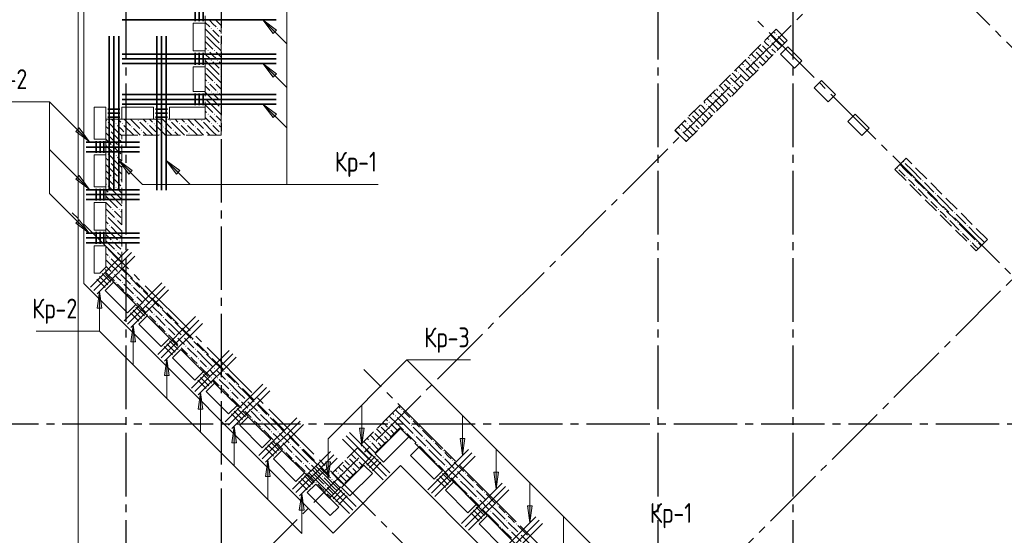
# Model space of a CAD drawing. Header units: millimetres. Extents: x 0 to 43617, y 0 to 59400.
# Tile 4 of 33: x 6588 to 18988, y 17630 to 24123. Entities that reach past the tile are written whole.
import ezdxf

# ---------------------------------------------------------------- set-up
doc = ezdxf.new("R2010")
doc.units = ezdxf.units.MM
doc.linetypes.add('______2', pattern=[270, 200, -70])
doc.linetypes.add('______5', pattern=[1100, 800, -100, 100, -100])
for name, color, linetype, lineweight in [('S1 Стержни арматуры фон', 7, 'Continuous', 25), ('Standard', 7, 'Continuous', 25), ('ЖБ Пилон', 180, 'Continuous', 25), ('Оси', 40, '______5', 18), ('Позиционная метка номер позиции', 7, 'Continuous', 13), ('Поперечное армирование AW фон', 7, 'Continuous', 25)]:
    doc.layers.add(name, color=color, linetype=linetype, lineweight=lineweight)
doc.layers.add('ЖБ Перекрытие верхний уровень', color=7, linetype='Continuous', lineweight=25, true_color=0xe0e0ff)
doc.layers.add('ЖБ Стена верхний уровень', color=7, linetype='Continuous', lineweight=25, true_color=0x006e00)
doc.styles.add('GOST 2.304-81', font='txt')

msp = doc.modelspace()

# ---------------------------------------------------------------- hatches: boundary and pattern name
at = {"layer": 'ЖБ Пилон', "linetype": 'Continuous', "lineweight": 18, "transparency": 33554687}
for points in [[(16114, 23933), (16121, 23940), (16127, 23933), (16121, 23927)], [(15926, 23815), (15927, 23813), (15921, 23807), (15919, 23809)], [(16034, 23853), (16041, 23860), (16047, 23853), (16041, 23847)], [(15846, 23735), (15847, 23733), (15841, 23727), (15839, 23729)], [(15954, 23693), (15961, 23700), (15967, 23693), (15961, 23687)], [(16034, 23773), (16041, 23780), (16047, 23773), (16041, 23767)], [(15794, 23613), (15801, 23620), (15807, 23613), (15801, 23607)], [(15874, 23613), (15881, 23620), (15887, 23613), (15881, 23607)], [(15634, 23453), (15641, 23460), (15647, 23453), (15641, 23447)], [(15714, 23533), (15721, 23540), (15727, 23533), (15721, 23527)], [(15446, 23335), (15447, 23333), (15441, 23327), (15439, 23329)], [(15526, 23415), (15527, 23413), (15521, 23407), (15519, 23409)], [(15634, 23373), (15641, 23380), (15647, 23373), (15641, 23367)], [(15394, 23213), (15401, 23220), (15407, 23213), (15401, 23207)], [(15474, 23213), (15481, 23220), (15487, 23213), (15481, 23207)], [(15554, 23293), (15561, 23300), (15567, 23293), (15561, 23287)], [(15314, 23133), (15321, 23140), (15327, 23133), (15321, 23127)], [(15126, 23015), (15127, 23013), (15121, 23007), (15119, 23009)], [(15234, 23053), (15241, 23060), (15247, 23053), (15241, 23047)], [(15234, 22973), (15241, 22980), (15247, 22973), (15241, 22967)], [(14994, 22813), (15001, 22820), (15007, 22813), (15001, 22807)], [(15046, 22935), (15047, 22933), (15041, 22927), (15039, 22929)], [(15074, 22813), (15081, 22820), (15087, 22813), (15081, 22807)], [(15154, 22893), (15161, 22900), (15167, 22893), (15161, 22887)], [(14914, 22733), (14921, 22740), (14927, 22733), (14921, 22727)], [(17714, 22333), (17721, 22340), (17727, 22333), (17721, 22327)], [(17634, 22253), (17641, 22260), (17647, 22253), (17641, 22247)], [(17914, 22213), (17915, 22214), (17922, 22208), (17921, 22207)], [(17754, 22133), (17761, 22140), (17767, 22133), (17761, 22127)], [(17834, 22133), (17841, 22140), (17847, 22133), (17841, 22127)], [(17954, 22093), (17961, 22100), (17967, 22093), (17961, 22087)], [(17874, 22013), (17881, 22020), (17887, 22013), (17881, 22007)], [(17994, 21973), (18001, 21980), (18007, 21973), (18001, 21967)], [(18074, 22053), (18075, 22054), (18082, 22048), (18081, 22047)], [(18034, 21853), (18041, 21860), (18047, 21853), (18041, 21847)], [(18114, 21933), (18121, 21940), (18127, 21933), (18121, 21927)], [(18154, 21733), (18161, 21740), (18167, 21733), (18161, 21727)], [(18234, 21733), (18241, 21740), (18247, 21733), (18241, 21727)], [(18314, 21813), (18315, 21814), (18322, 21808), (18321, 21807)], [(18274, 21613), (18281, 21620), (18287, 21613), (18281, 21607)], [(18354, 21693), (18361, 21700), (18367, 21693), (18361, 21687)], [(18394, 21573), (18401, 21580), (18407, 21573), (18401, 21567)], [(18474, 21653), (18475, 21654), (18482, 21648), (18481, 21647)], [(18434, 21453), (18441, 21460), (18447, 21453), (18441, 21447)], [(18514, 21533), (18521, 21540), (18527, 21533), (18521, 21527)], [(18554, 21333), (18561, 21340), (18567, 21333), (18561, 21327)], [(18634, 21333), (18641, 21340), (18647, 21333), (18641, 21327)], [(18714, 21413), (18715, 21414), (18722, 21408), (18721, 21407)]]:
    msp.add_hatch(color=7, dxfattribs=at).paths.add_polyline_path(points, flags=16)
at = {"layer": 'ЖБ Стена верхний уровень', "linetype": 'Continuous', "lineweight": 18, "transparency": 33554687}
for points in [[(8924, 23937), (8927, 23933), (8924, 23930)], [(8994, 24013), (9001, 24020), (9007, 24013), (9001, 24007)], [(9074, 24013), (9081, 24020), (9087, 24013), (9081, 24007)], [(9114, 23893), (9121, 23900), (9124, 23897), (9124, 23890), (9121, 23887)], [(9114, 23813), (9121, 23820), (9124, 23817), (9124, 23810), (9121, 23807)], [(8954, 23733), (8961, 23740), (8967, 23733), (8961, 23727)], [(9034, 23733), (9041, 23740), (9047, 23733), (9041, 23727)], [(8994, 23613), (9001, 23620), (9007, 23613), (9001, 23607)], [(9074, 23613), (9081, 23620), (9087, 23613), (9081, 23607)], [(8924, 23537), (8927, 23533), (8924, 23530)], [(9114, 23493), (9121, 23500), (9124, 23497), (9124, 23490), (9121, 23487)], [(8954, 23333), (8961, 23340), (8967, 23333), (8961, 23327)], [(9034, 23333), (9041, 23340), (9047, 23333), (9041, 23327)], [(9114, 23413), (9121, 23420), (9124, 23417), (9124, 23410), (9121, 23407)], [(8994, 23213), (9001, 23220), (9007, 23213), (9001, 23207)], [(9074, 23213), (9081, 23220), (9087, 23213), (9081, 23207)], [(8924, 23137), (8927, 23133), (8924, 23130)], [(9114, 23093), (9121, 23100), (9124, 23097), (9124, 23090), (9121, 23087)], [(9114, 23013), (9121, 23020), (9124, 23017), (9124, 23010), (9121, 23007)], [(7674, 22853), (7681, 22860), (7687, 22853), (7681, 22847)], [(7794, 22813), (7801, 22820), (7807, 22813), (7801, 22807)], [(7874, 22813), (7881, 22820), (7887, 22813), (7881, 22807)], [(8074, 22853), (8081, 22860), (8087, 22853), (8081, 22847)], [(8194, 22813), (8201, 22820), (8207, 22813), (8201, 22807)], [(8274, 22813), (8281, 22820), (8287, 22813), (8281, 22807)], [(8474, 22853), (8481, 22860), (8487, 22853), (8481, 22847)], [(8594, 22813), (8601, 22820), (8607, 22813), (8601, 22807)], [(8674, 22813), (8681, 22820), (8687, 22813), (8681, 22807)], [(8874, 22853), (8881, 22860), (8887, 22853), (8881, 22847)], [(8954, 22933), (8961, 22940), (8967, 22933), (8961, 22927)], [(8994, 22813), (9001, 22820), (9007, 22813), (9001, 22807)], [(9034, 22933), (9041, 22940), (9047, 22933), (9041, 22927)], [(9074, 22813), (9081, 22820), (9087, 22813), (9081, 22807)], [(7714, 22733), (7721, 22740), (7727, 22733), (7721, 22727)], [(7914, 22693), (7921, 22700), (7927, 22693), (7921, 22687)], [(7994, 22773), (8001, 22780), (8007, 22773), (8001, 22767)], [(8114, 22733), (8121, 22740), (8127, 22733), (8121, 22727)], [(8314, 22693), (8321, 22700), (8327, 22693), (8321, 22687)], [(8394, 22773), (8401, 22780), (8407, 22773), (8401, 22767)], [(8514, 22733), (8521, 22740), (8527, 22733), (8521, 22727)], [(8714, 22693), (8721, 22700), (8727, 22693), (8721, 22687)], [(8794, 22773), (8801, 22780), (8807, 22773), (8801, 22767)], [(8914, 22733), (8921, 22740), (8927, 22733), (8921, 22727)], [(9114, 22693), (9121, 22700), (9124, 22697), (9124, 22690), (9121, 22687)], [(7674, 22453), (7681, 22460), (7687, 22453), (7681, 22447)], [(7754, 22533), (7761, 22540), (7767, 22533), (7761, 22527)], [(7834, 22533), (7841, 22540), (7847, 22533), (7841, 22527)], [(7714, 22333), (7721, 22340), (7727, 22333), (7721, 22327)], [(7794, 22413), (7801, 22420), (7807, 22413), (7801, 22407)], [(7754, 22133), (7761, 22140), (7767, 22133), (7761, 22127)], [(7834, 22133), (7841, 22140), (7847, 22133), (7841, 22127)], [(7674, 22053), (7681, 22060), (7687, 22053), (7681, 22047)], [(7794, 22013), (7801, 22020), (7807, 22013), (7801, 22007)], [(7714, 21933), (7721, 21940), (7727, 21933), (7721, 21927)], [(7754, 21733), (7761, 21740), (7767, 21733), (7761, 21727)], [(7834, 21733), (7841, 21740), (7847, 21733), (7841, 21727)], [(7674, 21653), (7681, 21660), (7687, 21653), (7681, 21647)], [(7794, 21613), (7801, 21620), (7807, 21613), (7801, 21607)], [(7714, 21533), (7721, 21540), (7727, 21533), (7721, 21527)], [(7754, 21333), (7761, 21340), (7767, 21333), (7761, 21327)], [(7834, 21333), (7841, 21340), (7847, 21333), (7841, 21327)], [(7674, 21253), (7681, 21260), (7687, 21253), (7681, 21247)], [(7794, 21213), (7801, 21220), (7807, 21213), (7801, 21207)], [(7714, 21133), (7721, 21140), (7727, 21133), (7721, 21127)], [(7754, 20933), (7761, 20940), (7767, 20933), (7761, 20927)], [(7834, 20933), (7841, 20940), (7847, 20933), (7841, 20927)], [(7954, 20893), (7961, 20900), (7967, 20893), (7961, 20887)], [(7794, 20813), (7801, 20820), (7807, 20813), (7801, 20807)], [(7874, 20813), (7881, 20820), (7887, 20813), (7881, 20807)], [(7994, 20773), (8001, 20780), (8007, 20773), (8001, 20767)], [(8114, 20733), (8121, 20740), (8127, 20733), (8121, 20727)], [(7914, 20693), (7921, 20700), (7927, 20693), (7921, 20687)], [(8034, 20653), (8041, 20660), (8047, 20653), (8041, 20647)], [(8034, 20573), (8041, 20580), (8047, 20573), (8041, 20567)], [(8154, 20533), (8161, 20540), (8167, 20533), (8161, 20527)], [(8234, 20533), (8241, 20540), (8247, 20533), (8241, 20527)], [(8354, 20493), (8361, 20500), (8367, 20493), (8361, 20487)], [(8194, 20413), (8201, 20420), (8207, 20413), (8201, 20407)], [(8274, 20413), (8281, 20420), (8287, 20413), (8281, 20407)], [(8394, 20373), (8401, 20380), (8407, 20373), (8401, 20367)], [(8514, 20333), (8521, 20340), (8527, 20333), (8521, 20327)], [(8314, 20293), (8321, 20300), (8327, 20293), (8321, 20287)], [(8434, 20253), (8441, 20260), (8447, 20253), (8441, 20247)], [(8434, 20173), (8441, 20180), (8447, 20173), (8441, 20167)], [(8554, 20133), (8561, 20140), (8567, 20133), (8561, 20127)], [(8634, 20133), (8641, 20140), (8647, 20133), (8641, 20127)], [(8754, 20093), (8761, 20100), (8767, 20093), (8761, 20087)], [(8594, 20013), (8601, 20020), (8607, 20013), (8601, 20007)], [(8674, 20013), (8681, 20020), (8687, 20013), (8681, 20007)], [(8794, 19973), (8801, 19980), (8807, 19973), (8801, 19967)], [(8714, 19893), (8721, 19900), (8727, 19893), (8721, 19887)], [(8834, 19853), (8841, 19860), (8847, 19853), (8841, 19847)], [(8914, 19933), (8921, 19940), (8927, 19933), (8921, 19927)], [(8834, 19773), (8841, 19780), (8847, 19773), (8841, 19767)], [(8954, 19733), (8961, 19740), (8967, 19733), (8961, 19727)], [(9034, 19733), (9041, 19740), (9047, 19733), (9041, 19727)], [(8994, 19613), (9001, 19620), (9007, 19613), (9001, 19607)], [(9074, 19613), (9081, 19620), (9087, 19613), (9081, 19607)], [(9154, 19693), (9161, 19700), (9167, 19693), (9161, 19687)], [(9114, 19493), (9121, 19500), (9127, 19493), (9121, 19487)], [(9194, 19573), (9201, 19580), (9207, 19573), (9201, 19567)], [(9314, 19533), (9321, 19540), (9327, 19533), (9321, 19527)], [(9234, 19453), (9241, 19460), (9247, 19453), (9241, 19447)], [(9234, 19373), (9241, 19380), (9247, 19373), (9241, 19367)], [(9354, 19333), (9361, 19340), (9367, 19333), (9361, 19327)], [(9434, 19333), (9441, 19340), (9447, 19333), (9441, 19327)], [(9554, 19293), (9561, 19300), (9567, 19293), (9561, 19287)], [(9394, 19213), (9401, 19220), (9407, 19213), (9401, 19207)], [(9474, 19213), (9481, 19220), (9487, 19213), (9481, 19207)], [(9514, 19093), (9521, 19100), (9527, 19093), (9521, 19087)], [(9594, 19173), (9601, 19180), (9607, 19173), (9601, 19167)], [(9714, 19133), (9721, 19140), (9727, 19133), (9721, 19127)], [(11314, 19133), (11321, 19140), (11327, 19133), (11321, 19127)], [(11394, 19213), (11401, 19220), (11407, 19213), (11401, 19207)], [(11514, 19093), (11521, 19100), (11527, 19093), (11521, 19087)], [(9634, 19053), (9641, 19060), (9647, 19053), (9641, 19047)], [(9634, 18973), (9641, 18980), (9647, 18973), (9641, 18967)], [(11126, 19015), (11127, 19013), (11121, 19007), (11119, 19009)], [(11234, 19053), (11241, 19060), (11247, 19053), (11241, 19047)], [(11234, 18973), (11241, 18980), (11247, 18973), (11241, 18967)], [(11514, 19013), (11521, 19020), (11527, 19013), (11521, 19007)], [(11634, 18973), (11641, 18980), (11647, 18973), (11641, 18967)], [(9754, 18933), (9761, 18940), (9767, 18933), (9761, 18927)], [(9834, 18933), (9841, 18940), (9847, 18933), (9841, 18927)], [(9954, 18893), (9961, 18900), (9967, 18893), (9961, 18887)], [(11046, 18935), (11047, 18933), (11041, 18927), (11039, 18929)], [(11154, 18893), (11161, 18900), (11167, 18893), (11161, 18887)], [(11434, 18933), (11441, 18940), (11447, 18933), (11441, 18927)], [(11554, 18893), (11561, 18900), (11567, 18893), (11561, 18887)], [(11674, 18853), (11681, 18860), (11687, 18853), (11681, 18847)], [(9794, 18813), (9801, 18820), (9807, 18813), (9801, 18807)], [(9874, 18813), (9881, 18820), (9887, 18813), (9881, 18807)], [(9994, 18773), (10001, 18780), (10007, 18773), (10001, 18767)], [(10114, 18733), (10121, 18740), (10127, 18733), (10121, 18727)], [(10914, 18733), (10921, 18740), (10927, 18733), (10921, 18727)], [(10994, 18813), (11001, 18820), (11007, 18813), (11001, 18807)], [(11074, 18813), (11081, 18820), (11087, 18813), (11081, 18807)], [(11594, 18773), (11601, 18780), (11607, 18773), (11601, 18767)], [(11714, 18733), (11721, 18740), (11727, 18733), (11721, 18727)], [(11794, 18813), (11801, 18820), (11807, 18813), (11801, 18807)], [(9914, 18693), (9921, 18700), (9927, 18693), (9921, 18687)], [(10034, 18653), (10041, 18660), (10047, 18653), (10041, 18647)], [(10726, 18615), (10727, 18613), (10721, 18607), (10719, 18609)], [(10834, 18653), (10841, 18660), (10847, 18653), (10841, 18647)], [(11914, 18693), (11921, 18700), (11927, 18693), (11921, 18687)], [(11914, 18613), (11921, 18620), (11927, 18613), (11921, 18607)], [(10034, 18573), (10041, 18580), (10047, 18573), (10041, 18567)], [(10154, 18533), (10161, 18540), (10167, 18533), (10161, 18527)], [(10234, 18533), (10241, 18540), (10247, 18533), (10241, 18527)], [(10354, 18493), (10361, 18500), (10367, 18493), (10361, 18487)], [(10646, 18535), (10647, 18533), (10641, 18527), (10639, 18529)], [(10754, 18493), (10761, 18500), (10767, 18493), (10761, 18487)], [(10834, 18573), (10841, 18580), (10847, 18573), (10841, 18567)], [(11834, 18533), (11841, 18540), (11847, 18533), (11841, 18527)], [(11954, 18493), (11961, 18500), (11967, 18493), (11961, 18487)], [(12034, 18573), (12041, 18580), (12047, 18573), (12041, 18567)], [(10194, 18413), (10201, 18420), (10207, 18413), (10201, 18407)], [(10274, 18413), (10281, 18420), (10287, 18413), (10281, 18407)], [(10394, 18373), (10401, 18380), (10407, 18373), (10401, 18367)], [(10594, 18413), (10601, 18420), (10607, 18413), (10601, 18407)], [(10674, 18413), (10681, 18420), (10687, 18413), (10681, 18407)], [(11994, 18373), (12001, 18380), (12007, 18373), (12001, 18367)], [(12074, 18453), (12081, 18460), (12087, 18453), (12081, 18447)], [(12194, 18413), (12201, 18420), (12207, 18413), (12201, 18407)], [(10314, 18293), (10321, 18300), (10327, 18293), (10321, 18287)], [(10434, 18253), (10441, 18260), (10447, 18253), (10441, 18247)], [(10514, 18333), (10521, 18340), (10527, 18333), (10521, 18327)], [(12114, 18333), (12121, 18340), (12127, 18333), (12121, 18327)], [(12314, 18293), (12321, 18300), (12327, 18293), (12321, 18287)], [(10434, 18173), (10441, 18180), (10447, 18173), (10441, 18167)], [(12234, 18133), (12241, 18140), (12247, 18133), (12241, 18127)], [(12314, 18213), (12321, 18220), (12327, 18213), (12321, 18207)], [(12434, 18173), (12441, 18180), (12447, 18173), (12441, 18167)], [(12354, 18093), (12361, 18100), (12367, 18093), (12361, 18087)], [(12474, 18053), (12481, 18060), (12487, 18053), (12481, 18047)], [(12594, 18013), (12601, 18020), (12607, 18013), (12601, 18007)], [(12394, 17973), (12401, 17980), (12407, 17973), (12401, 17967)], [(12514, 17933), (12521, 17940), (12527, 17933), (12521, 17927)], [(12714, 17893), (12721, 17900), (12727, 17893), (12721, 17887)], [(12634, 17733), (12641, 17740), (12647, 17733), (12641, 17727)], [(12714, 17813), (12721, 17820), (12727, 17813), (12721, 17807)], [(12834, 17773), (12841, 17780), (12847, 17773), (12841, 17767)], [(12754, 17693), (12761, 17700), (12767, 17693), (12761, 17687)], [(12874, 17653), (12881, 17660), (12887, 17653), (12881, 17647)]]:
    msp.add_hatch(color=7, dxfattribs=at).paths.add_polyline_path(points, flags=16)
at = {"layer": 'Позиционная метка номер позиции', "linetype": 'Continuous', "lineweight": 13, "transparency": 33554687}
for points in [[(9778, 23950), (9651, 24120), (9820, 23993)], [(9778, 23400), (9651, 23570), (9820, 23443)], [(9778, 22890), (9651, 23060), (9820, 22933)], [(9778, 22890), (9651, 23060), (9820, 22933)], [(7337, 22760), (7464, 22590), (7294, 22717)], [(7961, 22180), (7834, 22350), (8004, 22223)], [(7961, 22180), (7834, 22350), (8004, 22223)], [(8561, 22180), (8434, 22350), (8604, 22223)], [(7337, 22160), (7464, 21990), (7294, 22117)], [(7337, 21605), (7464, 21435), (7294, 21562)], [(7337, 21605), (7464, 21435), (7294, 21562)], [(7563, 20491), (7593, 20701), (7623, 20491)], [(7987, 20067), (8017, 20277), (8047, 20067)], [(8411, 19642), (8441, 19852), (8471, 19642)], [(8836, 19218), (8866, 19428), (8896, 19218)], [(9260, 18794), (9290, 19004), (9320, 18794)], [(10925, 18979), (10895, 18769), (10865, 18979)], [(12194, 18849), (12164, 18639), (12134, 18849)], [(12194, 18849), (12164, 18639), (12134, 18849)], [(9684, 18370), (9714, 18580), (9744, 18370)], [(10501, 18555), (10471, 18345), (10441, 18555)], [(10501, 18555), (10471, 18345), (10441, 18555)], [(12618, 18425), (12588, 18215), (12558, 18425)], [(10109, 17945), (10139, 18155), (10169, 17945)], [(10109, 17945), (10139, 18155), (10169, 17945)], [(13043, 18000), (13013, 17790), (12983, 18000)]]:
    msp.add_hatch(color=7, dxfattribs=at).paths.add_polyline_path(points, flags=16)

# ---------------------------------------------------------------- linework, layer by layer
at = {"layer": 'S1 Стержни арматуры фон', "color": 7, "linetype": 'Continuous', "lineweight": 35, "transparency": 33554687}
for p, q in [((7880, 24120), (9818, 24120)), ((7880, 24120), (9818, 24120)), ((7714, 23914), (7714, 21976)), ((7714, 23914), (7714, 21976)), ((7774, 23914), (7774, 21976)), ((7774, 23914), (7774, 21976)), ((7834, 23914), (7834, 21976)), ((7834, 23914), (7834, 21976)), ((8314, 23914), (8314, 21976)), ((8314, 23914), (8314, 21976)), ((8374, 23914), (8374, 21976)), ((8374, 23914), (8374, 21976)), ((8434, 23914), (8434, 21976)), ((8434, 23914), (8434, 21976)), ((7880, 23690), (9818, 23690)), ((7880, 23690), (9818, 23690)), ((7880, 23630), (9818, 23630)), ((7880, 23630), (9818, 23630)), ((7880, 23570), (9818, 23570)), ((7880, 23570), (9818, 23570)), ((7880, 23180), (9818, 23180)), ((7880, 23180), (9818, 23180)), ((7880, 23120), (9818, 23120)), ((7880, 23120), (9818, 23120)), ((7880, 23060), (9818, 23060)), ((7880, 23060), (9818, 23060)), ((7424, 22580), (8096, 22580)), ((7424, 22520), (8096, 22520)), ((7424, 22460), (8096, 22460)), ((7424, 21980), (8096, 21980)), ((7424, 21920), (8096, 21920)), ((7424, 21860), (8096, 21860)), ((7424, 21435), (8096, 21435)), ((7424, 21375), (8096, 21375)), ((7424, 21315), (8096, 21315)), ((7479, 20757), (7954, 21232)), ((7522, 20714), (7997, 21190)), ((7564, 20672), (8039, 21147)), ((7903, 20333), (8379, 20808)), ((7946, 20290), (8421, 20765)), ((7988, 20248), (8463, 20723)), ((8328, 19908), (8803, 20384)), ((8370, 19866), (8845, 20341)), ((8413, 19823), (8888, 20299)), ((8752, 19484), (9227, 19959)), ((8794, 19442), (9270, 19917)), ((8837, 19399), (9312, 19874)), ((9176, 19060), (9651, 19535)), ((9219, 19017), (9694, 19493)), ((9261, 18975), (9736, 19450)), ((9601, 18636), (10076, 19111)), ((9643, 18593), (10118, 19068)), ((9685, 18551), (10161, 19026)), ((11206, 18374), (10697, 18883)), ((11248, 18416), (10739, 18925)), ((11163, 18331), (10654, 18840)), ((10025, 18211), (10500, 18686)), ((10067, 18169), (10542, 18644)), ((10110, 18126), (10585, 18602)), ((11729, 18204), (12238, 18713)), ((11772, 18161), (12281, 18671)), ((11814, 18119), (12323, 18628)), ((10824, 17992), (10315, 18501)), ((10739, 17907), (10230, 18416)), ((10782, 17949), (10272, 18458)), ((12153, 17780), (12663, 18289)), ((12196, 17737), (12705, 18246)), ((12238, 17695), (12747, 18204)), ((12578, 17355), (13087, 17864)), ((12620, 17313), (13129, 17822)), ((12663, 17271), (13172, 17780))]:
    msp.add_line(p, q, dxfattribs=at)
at = {"layer": 'Standard', "color": 254, "linetype": 'Continuous', "lineweight": 13, "true_color": 0xc4c4ff, "transparency": 33554687}
msp.add_lwpolyline([(7324, 10030), (33149, 10030), (33149, 57295), (7324, 57295), (7324, 10030)], dxfattribs=at)
at = {"layer": 'ЖБ Перекрытие верхний уровень', "color": 7, "linetype": 'Continuous', "lineweight": 18, "transparency": 33554687}
for p, q in [((7394, 57220), (7394, 22670)), ((8774, 24080), (8924, 24080)), ((8774, 23730), (8774, 24080)), ((8924, 24080), (8924, 23730)), ((8924, 23730), (8774, 23730)), ((16261, 23783), (16170, 23691)), ((16170, 23691), (16346, 23515)), ((16438, 23606), (16261, 23783)), ((16346, 23515), (16438, 23606)), ((8774, 23220), (8774, 23530)), ((8774, 23530), (8924, 23530)), ((8924, 23530), (8924, 23220)), ((16686, 23359), (16594, 23267)), ((16862, 23182), (16686, 23359)), ((8924, 23220), (8774, 23220)), ((16594, 23267), (16771, 23090)), ((16771, 23090), (16862, 23182)), ((7524, 22670), (7524, 23020)), ((7524, 23020), (7674, 23020)), ((7674, 23020), (7674, 22670)), ((7874, 22870), (7874, 23020)), ((7874, 23020), (8274, 23020)), ((8274, 23020), (8274, 22870)), ((8474, 22870), (8474, 23020)), ((8474, 23020), (8924, 23020)), ((8924, 23020), (8924, 22870)), ((8274, 22870), (7874, 22870)), ((8924, 22870), (8474, 22870)), ((17110, 22935), (17018, 22843)), ((17018, 22843), (17195, 22666)), ((17287, 22758), (17110, 22935)), ((17195, 22666), (17287, 22758)), ((7394, 22670), (7394, 20800)), ((7524, 22620), (7524, 22670)), ((7674, 22620), (7524, 22620)), ((7674, 22670), (7674, 22620)), ((7524, 22020), (7524, 22420)), ((7524, 22420), (7674, 22420)), ((7674, 22420), (7674, 22020)), ((7674, 22020), (7524, 22020)), ((7524, 21475), (7524, 21820)), ((7524, 21820), (7674, 21820)), ((7674, 21820), (7674, 21475)), ((7674, 21475), (7524, 21475)), ((7524, 20930), (7524, 21275)), ((7524, 21275), (7674, 21275)), ((7674, 21275), (7674, 21008)), ((7674, 21008), (7596, 20930)), ((7596, 20930), (7524, 20930)), ((7394, 20800), (10534, 17659)), ((7663, 20714), (7769, 20820)), ((7946, 20432), (7663, 20714)), ((7769, 20820), (8052, 20538)), ((8052, 20538), (7946, 20432)), ((8087, 20290), (8193, 20396)), ((8193, 20396), (8476, 20113)), ((8370, 20007), (8087, 20290)), ((8476, 20113), (8370, 20007)), ((8512, 19866), (8618, 19972)), ((8618, 19972), (8900, 19689)), ((8794, 19583), (8512, 19866)), ((8900, 19689), (8794, 19583)), ((8936, 19442), (9042, 19548)), ((9042, 19548), (9325, 19265)), ((9219, 19159), (8936, 19442)), ((9325, 19265), (9219, 19159)), ((9360, 19017), (9466, 19123)), ((9466, 19123), (9749, 18841)), ((9643, 18734), (9360, 19017)), ((11064, 18656), (11383, 18975)), ((11383, 18975), (11489, 18869)), ((11489, 18869), (11171, 18550)), ((9749, 18841), (9643, 18734)), ((11510, 18635), (11616, 18741)), ((11616, 18741), (11913, 18444)), ((9784, 18593), (9890, 18699)), ((9890, 18699), (10173, 18416)), ((11171, 18550), (11064, 18656)), ((11807, 18338), (11510, 18635)), ((10067, 18310), (9784, 18593)), ((10534, 17659), (11383, 18508)), ((10640, 18232), (10923, 18515)), ((10923, 18515), (11029, 18409)), ((11383, 18508), (14062, 15828)), ((10173, 18416), (10067, 18310)), ((11029, 18409), (10746, 18126)), ((11913, 18444), (11807, 18338)), ((10209, 18169), (10315, 18275)), ((10315, 18275), (10605, 17985)), ((10746, 18126), (10640, 18232)), ((11948, 18197), (12054, 18303)), ((12054, 18303), (12337, 18020)), ((10499, 17879), (10209, 18169)), ((12231, 17914), (11948, 18197)), ((10605, 17985), (10499, 17879)), ((12337, 18020), (12231, 17914)), ((12373, 17773), (12479, 17879)), ((12479, 17879), (12762, 17596)), ((12655, 17490), (12373, 17773))]:
    msp.add_line(p, q, dxfattribs=at)
at = {"layer": 'ЖБ Пилон', "color": 253, "linetype": '______2', "lineweight": 13, "true_color": 0xa0a0a0, "transparency": 33554687}
for p, q in [((16113, 24002), (14840, 22730)), ((16254, 23861), (16113, 24002)), ((14982, 22588), (16254, 23861)), ((14840, 22730), (14982, 22588)), ((17750, 22380), (17608, 22238)), ((18775, 21354), (17750, 22380)), ((17608, 22238), (18634, 21213)), ((18634, 21213), (18775, 21354))]:
    msp.add_line(p, q, dxfattribs=at)
at = {"layer": 'ЖБ Пилон', "color": 9, "linetype": 'Continuous', "lineweight": 18, "true_color": 0xc7c7c7, "transparency": 33554687}
for p, q in [((16082, 23972), (16101, 23953)), ((15981, 23833), (15962, 23852)), ((16021, 23793), (15981, 23833)), ((16002, 23892), (16021, 23873)), ((16141, 23833), (16042, 23932)), ((16061, 23833), (16141, 23753)), ((16141, 23913), (16221, 23833)), ((16141, 23833), (16184, 23790)), ((16221, 23833), (16224, 23830)), ((15821, 23673), (15802, 23692)), ((15861, 23713), (15981, 23593)), ((15882, 23772), (15941, 23713)), ((15941, 23793), (16061, 23673)), ((16061, 23753), (16104, 23710)), ((15682, 23572), (15701, 23553)), ((15821, 23513), (15722, 23612)), ((15762, 23652), (15781, 23633)), ((15861, 23633), (15821, 23673)), ((15821, 23593), (15901, 23513)), ((15901, 23593), (15944, 23550)), ((15981, 23673), (16024, 23630)), ((15581, 23433), (15562, 23452)), ((15602, 23492), (15621, 23473)), ((15741, 23433), (15642, 23532)), ((15741, 23513), (15821, 23433)), ((15821, 23513), (15864, 23470)), ((15461, 23313), (15581, 23193)), ((15482, 23372), (15541, 23313)), ((15541, 23393), (15661, 23273)), ((15621, 23393), (15581, 23433)), ((15661, 23433), (15741, 23353)), ((15661, 23353), (15704, 23310)), ((15741, 23433), (15784, 23390)), ((15821, 23433), (15824, 23430)), ((15421, 23113), (15322, 23212)), ((15362, 23252), (15381, 23233)), ((15421, 23273), (15402, 23292)), ((15461, 23233), (15421, 23273)), ((15421, 23193), (15501, 23113)), ((15501, 23193), (15544, 23150)), ((15581, 23273), (15624, 23230)), ((15202, 23092), (15221, 23073)), ((15341, 23033), (15242, 23132)), ((15282, 23172), (15301, 23153)), ((15341, 23113), (15421, 23033)), ((15421, 23113), (15464, 23070)), ((15082, 22972), (15141, 22913)), ((15141, 22993), (15261, 22873)), ((15181, 23033), (15162, 23052)), ((15221, 22993), (15181, 23033)), ((15261, 23033), (15341, 22953)), ((15261, 22953), (15304, 22910)), ((15341, 23033), (15384, 22990)), ((15421, 23033), (15424, 23030)), ((14962, 22852), (14981, 22833)), ((15021, 22873), (15002, 22892)), ((15061, 22833), (15021, 22873)), ((15061, 22913), (15181, 22793)), ((15181, 22873), (15224, 22830)), ((14941, 22633), (14842, 22732)), ((14882, 22772), (14901, 22753)), ((15021, 22713), (14922, 22812)), ((14941, 22713), (15021, 22633)), ((15021, 22793), (15101, 22713)), ((15021, 22713), (15064, 22670)), ((15101, 22793), (15144, 22750)), ((14941, 22633), (14984, 22590)), ((15021, 22633), (15024, 22630)), ((17661, 22233), (17741, 22153)), ((17741, 22233), (17672, 22302)), ((17741, 22313), (17821, 22233)), ((17741, 22233), (17821, 22153)), ((17821, 22233), (17941, 22113)), ((17821, 22073), (17781, 22113)), ((17861, 22033), (17821, 22073)), ((17861, 22113), (17981, 21993)), ((17981, 22073), (18101, 21953)), ((17901, 21993), (18021, 21873)), ((18141, 21833), (18021, 21953)), ((18061, 21833), (18141, 21753)), ((18141, 21913), (18221, 21833)), ((18141, 21833), (18221, 21753)), ((18221, 21833), (18341, 21713)), ((18221, 21673), (18181, 21713)), ((18261, 21713), (18381, 21593)), ((18261, 21633), (18221, 21673)), ((18301, 21593), (18421, 21473)), ((18381, 21673), (18501, 21553)), ((18541, 21433), (18421, 21553)), ((18541, 21513), (18621, 21433)), ((18461, 21433), (18541, 21353)), ((18541, 21433), (18621, 21353)), ((18621, 21433), (18737, 21317)), ((18621, 21273), (18581, 21313)), ((18657, 21237), (18621, 21273)), ((18661, 21313), (18697, 21277))]:
    msp.add_line(p, q, dxfattribs=at)
at = {"layer": 'ЖБ Стена верхний уровень', "color": 251, "linetype": '______2', "lineweight": 13, "true_color": 0x656565, "transparency": 33554687}
for p, q in [((8924, 29030), (8924, 22870)), ((9124, 22870), (9124, 25730)), ((7874, 22870), (7674, 22870)), ((7674, 22870), (7674, 20916)), ((8924, 22870), (7874, 22870)), ((9124, 22670), (9124, 22870)), ((7874, 20998), (7874, 22670)), ((7874, 22670), (9124, 22670)), ((10491, 18381), (7874, 20998)), ((7674, 20916), (10350, 18240)), ((11375, 19265), (11234, 19123)), ((16276, 14365), (11375, 19265)), ((11234, 19123), (10491, 18381)), ((10491, 18098), (11375, 18982)), ((11375, 18982), (16134, 14223)), ((10350, 18240), (10491, 18098))]:
    msp.add_line(p, q, dxfattribs=at)
at = {"layer": 'ЖБ Стена верхний уровень', "color": 9, "linetype": 'Continuous', "lineweight": 18, "true_color": 0xc7c7c7, "transparency": 33554687}
for p, q in [((8924, 24090), (8981, 24033)), ((9021, 24073), (8981, 24113)), ((9061, 24033), (9021, 24073)), ((9061, 24113), (9124, 24050)), ((9021, 23913), (8924, 24010)), ((9021, 23993), (9101, 23913)), ((9101, 23993), (9124, 23970)), ((8941, 23833), (8924, 23850)), ((8941, 23913), (9021, 23833)), ((8941, 23833), (9021, 23753)), ((9021, 23913), (9101, 23833)), ((9021, 23833), (9124, 23730)), ((8924, 23770), (8941, 23753)), ((8924, 23690), (8981, 23633)), ((9021, 23673), (8981, 23713)), ((9061, 23713), (9124, 23650)), ((9021, 23513), (8924, 23610)), ((9061, 23633), (9021, 23673)), ((9021, 23593), (9101, 23513)), ((9101, 23593), (9124, 23570)), ((8941, 23433), (8924, 23450)), ((8941, 23513), (9021, 23433)), ((9021, 23513), (9101, 23433)), ((8924, 23370), (8941, 23353)), ((8941, 23433), (9021, 23353)), ((9021, 23273), (8981, 23313)), ((9021, 23433), (9124, 23330)), ((9061, 23313), (9124, 23250)), ((8924, 23290), (8981, 23233)), ((9021, 23113), (8924, 23210)), ((9061, 23233), (9021, 23273)), ((9021, 23193), (9101, 23113)), ((9101, 23193), (9124, 23170)), ((8941, 23113), (9021, 23033)), ((9021, 23113), (9101, 23033)), ((8941, 23033), (8924, 23050)), ((8924, 22970), (8941, 22953)), ((8941, 23033), (9021, 22953)), ((9021, 23033), (9124, 22930)), ((7821, 22713), (7701, 22833)), ((7744, 22870), (7781, 22833)), ((7861, 22833), (7824, 22870)), ((7904, 22870), (7981, 22793)), ((7984, 22870), (8101, 22753)), ((8221, 22713), (8101, 22833)), ((8144, 22870), (8181, 22833)), ((8261, 22833), (8224, 22870)), ((8304, 22870), (8381, 22793)), ((8384, 22870), (8501, 22753)), ((8621, 22713), (8501, 22833)), ((8544, 22870), (8581, 22833)), ((8661, 22833), (8624, 22870)), ((8704, 22870), (8781, 22793)), ((8784, 22870), (8901, 22753)), ((9021, 22713), (8901, 22833)), ((8924, 22890), (8944, 22870)), ((8944, 22870), (8981, 22833)), ((9021, 22873), (8981, 22913)), ((9024, 22870), (9021, 22873)), ((9061, 22833), (9024, 22870)), ((9061, 22913), (9104, 22870)), ((9104, 22870), (9124, 22850)), ((7674, 22780), (7701, 22753)), ((7741, 22633), (7674, 22700)), ((7741, 22713), (7821, 22633)), ((7821, 22793), (7874, 22740)), ((7821, 22713), (7874, 22660)), ((7874, 22740), (7901, 22713)), ((7901, 22793), (8021, 22673)), ((8104, 22670), (8021, 22753)), ((8141, 22713), (8184, 22670)), ((8221, 22793), (8301, 22713)), ((8221, 22713), (8264, 22670)), ((8301, 22793), (8421, 22673)), ((8504, 22670), (8421, 22753)), ((8541, 22713), (8584, 22670)), ((8621, 22793), (8701, 22713)), ((8621, 22713), (8664, 22670)), ((8701, 22793), (8821, 22673)), ((8904, 22670), (8821, 22753)), ((8941, 22713), (8984, 22670)), ((9021, 22793), (9101, 22713)), ((9021, 22713), (9064, 22670)), ((9101, 22793), (9124, 22770)), ((7674, 22620), (7741, 22553)), ((7741, 22633), (7821, 22553)), ((7821, 22633), (7874, 22580)), ((7944, 22670), (7941, 22673)), ((8344, 22670), (8341, 22673)), ((8744, 22670), (8741, 22673)), ((7674, 22540), (7781, 22433)), ((7821, 22473), (7781, 22513)), ((7861, 22433), (7821, 22473)), ((7861, 22513), (7874, 22500)), ((7674, 22380), (7701, 22353)), ((7821, 22313), (7701, 22433)), ((7821, 22393), (7874, 22340)), ((7741, 22233), (7674, 22300)), ((7674, 22220), (7741, 22153)), ((7741, 22313), (7821, 22233)), ((7741, 22233), (7821, 22153)), ((7821, 22313), (7874, 22260)), ((7821, 22233), (7874, 22180)), ((7674, 22140), (7781, 22033)), ((7821, 22073), (7781, 22113)), ((7861, 22033), (7821, 22073)), ((7861, 22113), (7874, 22100)), ((7674, 21980), (7701, 21953)), ((7821, 21913), (7701, 22033)), ((7821, 21993), (7874, 21940)), ((7741, 21833), (7674, 21900)), ((7741, 21913), (7821, 21833)), ((7741, 21833), (7821, 21753)), ((7821, 21913), (7874, 21860)), ((7821, 21833), (7874, 21780)), ((7674, 21820), (7741, 21753)), ((7674, 21740), (7781, 21633)), ((7821, 21673), (7781, 21713)), ((7861, 21713), (7874, 21700)), ((7674, 21580), (7701, 21553)), ((7821, 21513), (7701, 21633)), ((7861, 21633), (7821, 21673)), ((7821, 21593), (7874, 21540)), ((7741, 21433), (7674, 21500)), ((7741, 21513), (7821, 21433)), ((7821, 21513), (7874, 21460)), ((7674, 21420), (7741, 21353)), ((7674, 21340), (7781, 21233)), ((7741, 21433), (7821, 21353)), ((7821, 21433), (7874, 21380)), ((7821, 21113), (7701, 21233)), ((7821, 21273), (7781, 21313)), ((7861, 21233), (7821, 21273)), ((7861, 21313), (7874, 21300)), ((7674, 21180), (7701, 21153)), ((7741, 21033), (7674, 21100)), ((7741, 21113), (7821, 21033)), ((7821, 21193), (7874, 21140)), ((7821, 21113), (7874, 21060)), ((7674, 21020), (7741, 20953)), ((7741, 21033), (7805, 20970)), ((7805, 20970), (7821, 20953)), ((7821, 21033), (7861, 20993)), ((7861, 20993), (7941, 20913)), ((7674, 20940), (7691, 20923)), ((7691, 20923), (7781, 20833)), ((7821, 20873), (7781, 20913)), ((7861, 20833), (7821, 20873)), ((7861, 20913), (7981, 20793)), ((7981, 20873), (8101, 20753)), ((7821, 20793), (7901, 20713)), ((7901, 20793), (8021, 20673)), ((8141, 20633), (8021, 20753)), ((8141, 20713), (8221, 20633)), ((7981, 20633), (7941, 20673)), ((8021, 20593), (7981, 20633)), ((8061, 20633), (8141, 20553)), ((8141, 20633), (8221, 20553)), ((8221, 20633), (8341, 20513)), ((8061, 20553), (8181, 20433)), ((8221, 20473), (8181, 20513)), ((8261, 20433), (8221, 20473)), ((8261, 20513), (8381, 20393)), ((8381, 20473), (8501, 20353)), ((8221, 20393), (8301, 20313)), ((8301, 20393), (8421, 20273)), ((8541, 20233), (8421, 20353)), ((8381, 20233), (8341, 20273)), ((8421, 20193), (8381, 20233)), ((8461, 20233), (8541, 20153)), ((8541, 20313), (8621, 20233)), ((8541, 20233), (8621, 20153)), ((8621, 20233), (8741, 20113)), ((8461, 20153), (8581, 20033)), ((8621, 20073), (8581, 20113)), ((8661, 20113), (8781, 19993)), ((8661, 20033), (8621, 20073)), ((8621, 19993), (8701, 19913)), ((8701, 19993), (8821, 19873)), ((8781, 20073), (8901, 19953)), ((8781, 19833), (8741, 19873)), ((8941, 19833), (8821, 19953)), ((8941, 19913), (9021, 19833)), ((8821, 19793), (8781, 19833)), ((8861, 19833), (8941, 19753)), ((8861, 19753), (8981, 19633)), ((8941, 19833), (9021, 19753)), ((9021, 19833), (9141, 19713)), ((9021, 19673), (8981, 19713)), ((9061, 19633), (9021, 19673)), ((9021, 19593), (9101, 19513)), ((9061, 19713), (9181, 19593)), ((9101, 19593), (9221, 19473)), ((9181, 19673), (9301, 19553)), ((9181, 19433), (9141, 19473)), ((9341, 19433), (9221, 19553)), ((9341, 19513), (9421, 19433)), ((9221, 19393), (9181, 19433)), ((9261, 19433), (9341, 19353)), ((9261, 19353), (9381, 19233)), ((9341, 19433), (9421, 19353)), ((9421, 19433), (9541, 19313)), ((9421, 19273), (9381, 19313)), ((9461, 19233), (9421, 19273)), ((9461, 19313), (9581, 19193)), ((9581, 19273), (9701, 19153)), ((11362, 19252), (11381, 19233)), ((9421, 19193), (9501, 19113)), ((9501, 19193), (9621, 19073)), ((9741, 19033), (9621, 19153)), ((9741, 19113), (9821, 19033)), ((11341, 19033), (11242, 19132)), ((11282, 19172), (11301, 19153)), ((11421, 19113), (11322, 19212)), ((11341, 19113), (11421, 19033)), ((11421, 19193), (11501, 19113)), ((11421, 19113), (11501, 19033)), ((9581, 19033), (9541, 19073)), ((9621, 18993), (9581, 19033)), ((9661, 19033), (9741, 18953)), ((9741, 19033), (9821, 18953)), ((9821, 19033), (9941, 18913)), ((11141, 18993), (11261, 18873)), ((11181, 19033), (11162, 19052)), ((11221, 18993), (11181, 19033)), ((11202, 19092), (11221, 19073)), ((11261, 19033), (11341, 18953)), ((11341, 19033), (11421, 18953)), ((11421, 19033), (11541, 18913)), ((11581, 19033), (11541, 19073)), ((11541, 18993), (11661, 18873)), ((11621, 18993), (11581, 19033)), ((9661, 18953), (9781, 18833)), ((9821, 18873), (9781, 18913)), ((9861, 18833), (9821, 18873)), ((9861, 18913), (9981, 18793)), ((9981, 18873), (10101, 18753)), ((10962, 18852), (10981, 18833)), ((11021, 18873), (11002, 18892)), ((11061, 18833), (11021, 18873)), ((11061, 18913), (11181, 18793)), ((11082, 18972), (11141, 18913)), ((11181, 18873), (11224, 18830)), ((11261, 18953), (11304, 18910)), ((11461, 18913), (11581, 18793)), ((11581, 18873), (11701, 18753)), ((11661, 18953), (11781, 18833)), ((9821, 18793), (9901, 18713)), ((9901, 18793), (10021, 18673)), ((10141, 18633), (10021, 18753)), ((10941, 18633), (10842, 18732)), ((10882, 18772), (10901, 18753)), ((11021, 18713), (10922, 18812)), ((11021, 18793), (11101, 18713)), ((11101, 18793), (11144, 18750)), ((11741, 18633), (11621, 18753)), ((11821, 18713), (11701, 18833)), ((11821, 18793), (11901, 18713)), ((9981, 18633), (9941, 18673)), ((10021, 18593), (9981, 18633)), ((10061, 18633), (10141, 18553)), ((10141, 18713), (10221, 18633)), ((10141, 18633), (10221, 18553)), ((10221, 18633), (10341, 18513)), ((10781, 18633), (10762, 18652)), ((10821, 18593), (10781, 18633)), ((10802, 18692), (10821, 18673)), ((10861, 18633), (10941, 18553)), ((10941, 18713), (11021, 18633)), ((10941, 18633), (10984, 18590)), ((11021, 18713), (11064, 18670)), ((11021, 18633), (11024, 18630)), ((11741, 18713), (11821, 18633)), ((11741, 18633), (11821, 18553)), ((11821, 18713), (11901, 18633)), ((11821, 18633), (11941, 18513)), ((11981, 18633), (11941, 18673)), ((12021, 18593), (11981, 18633)), ((10061, 18553), (10181, 18433)), ((10221, 18473), (10181, 18513)), ((10261, 18513), (10381, 18393)), ((10621, 18473), (10602, 18492)), ((10661, 18513), (10781, 18393)), ((10682, 18572), (10741, 18513)), ((10741, 18593), (10861, 18473)), ((10861, 18553), (10904, 18510)), ((11861, 18513), (11981, 18393)), ((11941, 18593), (12061, 18473)), ((12061, 18553), (12181, 18433)), ((10261, 18433), (10221, 18473)), ((10221, 18393), (10301, 18313)), ((10301, 18393), (10402, 18292)), ((10381, 18473), (10482, 18372)), ((10442, 18332), (10421, 18353)), ((10482, 18372), (10501, 18353)), ((10621, 18313), (10522, 18412)), ((10562, 18452), (10581, 18433)), ((10661, 18433), (10621, 18473)), ((10621, 18393), (10701, 18313)), ((10701, 18393), (10744, 18350)), ((10781, 18473), (10824, 18430)), ((11981, 18473), (12101, 18353)), ((12141, 18233), (12021, 18353)), ((12221, 18313), (12101, 18433)), ((12221, 18393), (12301, 18313)), ((10362, 18252), (10341, 18273)), ((10381, 18233), (10362, 18252)), ((10421, 18193), (10381, 18233)), ((10402, 18292), (10421, 18273)), ((10541, 18233), (10442, 18332)), ((10461, 18233), (10541, 18153)), ((10541, 18313), (10621, 18233)), ((10541, 18233), (10584, 18190)), ((10621, 18313), (10664, 18270)), ((10621, 18233), (10624, 18230)), ((12141, 18313), (12221, 18233)), ((12141, 18233), (12221, 18153)), ((12221, 18313), (12301, 18233)), ((12221, 18233), (12341, 18113)), ((12381, 18233), (12341, 18273)), ((12421, 18193), (12381, 18233)), ((10461, 18153), (10504, 18110)), ((12261, 18113), (12381, 17993)), ((12341, 18193), (12461, 18073)), ((12461, 18153), (12581, 18033)), ((12381, 18073), (12501, 17953)), ((12621, 17913), (12501, 18033)), ((12621, 17993), (12701, 17913)), ((12541, 17833), (12421, 17953)), ((12541, 17913), (12621, 17833)), ((12621, 17913), (12701, 17833)), ((12781, 17833), (12741, 17873)), ((12541, 17833), (12621, 17753)), ((12621, 17833), (12741, 17713)), ((12741, 17793), (12861, 17673)), ((12821, 17793), (12781, 17833)), ((12861, 17753), (12981, 17633)), ((12661, 17713), (12781, 17593)), ((12781, 17673), (12901, 17553)), ((13021, 17513), (12901, 17633))]:
    msp.add_line(p, q, dxfattribs=at)
at = {"layer": 'Оси', "color": 8, "linetype": '______5', "lineweight": -3, "transparency": 33554687}
for p, q in [((9124, 57820), (9124, 7100)), ((7924, 57420), (7924, 7100)), ((14624, 57420), (14624, 7100)), ((16324, 57420), (16324, 7100)), ((9516, 17264), (28172, 35920)), ((12153, 13919), (31163, 32929)), ((23471, 19388), (16584, 26275)), ((22036, 17952), (15820, 24169)), ((16513, 12430), (7200, 21743)), ((17362, 13278), (10923, 19717)), ((33224, 19030), (4600, 19030))]:
    msp.add_line(p, q, dxfattribs=at)
at = {"layer": 'Позиционная метка номер позиции', "color": 7, "linetype": 'Continuous', "lineweight": 13, "transparency": 33554687}
for p, q in [((9651, 24120), (9951, 23820)), ((9651, 24120), (9651, 24120)), ((9651, 24120), (9651, 24120)), ((9651, 24120), (9651, 24120)), ((9651, 24120), (9820, 23993)), ((9778, 23950), (9651, 24120)), ((9820, 23993), (9778, 23950)), ((9799, 23972), (9810, 23961)), ((9651, 23570), (9951, 23270)), ((9651, 23570), (9651, 23570)), ((9651, 23570), (9651, 23570)), ((9651, 23570), (9651, 23570)), ((9651, 23570), (9820, 23443)), ((9778, 23400), (9651, 23570)), ((9820, 23443), (9778, 23400)), ((9799, 23422), (9810, 23411)), ((7464, 22590), (6964, 23090)), ((9651, 23060), (9651, 23060)), ((9651, 23060), (9651, 23060)), ((9651, 23060), (9651, 23060)), ((9651, 23060), (9820, 22933)), ((9778, 22890), (9651, 23060)), ((9651, 23060), (9951, 22760)), ((9651, 23060), (9651, 23060)), ((9651, 23060), (9651, 23060)), ((9651, 23060), (9651, 23060)), ((9651, 23060), (9820, 22933)), ((9778, 22890), (9651, 23060)), ((9820, 22933), (9778, 22890)), ((9820, 22933), (9778, 22890)), ((9799, 22912), (9810, 22901)), ((9799, 22912), (9810, 22901)), ((7294, 22717), (7337, 22760)), ((7464, 22590), (7294, 22717)), ((7316, 22738), (7305, 22749)), ((7337, 22760), (7464, 22590)), ((7464, 22590), (7464, 22590)), ((7464, 22590), (7464, 22590)), ((7464, 22590), (7464, 22590)), ((7464, 21990), (6964, 22490)), ((7834, 22350), (7834, 22350)), ((7834, 22350), (7834, 22350)), ((7834, 22350), (7834, 22350)), ((7834, 22350), (8004, 22223)), ((7961, 22180), (7834, 22350)), ((7834, 22350), (8134, 22050)), ((7834, 22350), (7834, 22350)), ((7834, 22350), (7834, 22350)), ((7834, 22350), (7834, 22350)), ((7834, 22350), (8004, 22223)), ((7961, 22180), (7834, 22350)), ((8434, 22350), (8734, 22050)), ((8434, 22350), (8434, 22350)), ((8434, 22350), (8434, 22350)), ((8434, 22350), (8434, 22350)), ((8434, 22350), (8604, 22223)), ((8561, 22180), (8434, 22350)), ((8004, 22223), (7961, 22180)), ((8004, 22223), (7961, 22180)), ((7982, 22202), (7993, 22191)), ((7982, 22202), (7993, 22191)), ((8604, 22223), (8561, 22180)), ((8582, 22202), (8593, 22191)), ((7294, 22117), (7337, 22160)), ((7464, 21990), (7294, 22117)), ((7316, 22138), (7305, 22149)), ((7337, 22160), (7464, 21990)), ((7464, 21990), (7464, 21990)), ((7464, 21990), (7464, 21990)), ((7464, 21990), (7464, 21990)), ((7464, 21435), (6964, 21935)), ((7294, 21562), (7337, 21605)), ((7294, 21562), (7337, 21605)), ((7316, 21583), (7305, 21594)), ((7316, 21583), (7305, 21594)), ((7337, 21605), (7464, 21435)), ((7337, 21605), (7464, 21435)), ((7464, 21435), (7294, 21562)), ((7464, 21435), (7294, 21562)), ((7464, 21435), (7464, 21435)), ((7464, 21435), (7464, 21435)), ((7464, 21435), (7464, 21435)), ((7464, 21435), (7464, 21435)), ((7464, 21435), (7464, 21435)), ((7464, 21435), (7464, 21435)), ((7563, 20491), (7593, 20701)), ((7593, 20701), (7593, 20701)), ((7593, 20701), (7593, 20701)), ((7593, 20701), (7593, 20701)), ((7593, 20701), (7623, 20491)), ((7623, 20491), (7563, 20491)), ((7593, 20491), (7593, 20476)), ((7987, 20067), (8017, 20277)), ((8017, 20277), (8017, 19777)), ((8017, 20277), (8017, 20277)), ((8017, 20277), (8017, 20277)), ((8017, 20277), (8017, 20277)), ((8017, 20277), (8047, 20067)), ((8047, 20067), (7987, 20067)), ((8017, 20067), (8017, 20052)), ((8411, 19642), (8441, 19852)), ((8441, 19852), (8441, 19352)), ((8441, 19852), (8441, 19852)), ((8441, 19852), (8441, 19852)), ((8441, 19852), (8441, 19852)), ((8441, 19852), (8471, 19642)), ((8471, 19642), (8411, 19642)), ((8441, 19642), (8441, 19627)), ((8836, 19218), (8866, 19428)), ((8866, 19428), (8866, 18928)), ((8866, 19428), (8866, 19428)), ((8866, 19428), (8866, 19428)), ((8866, 19428), (8866, 19428)), ((8866, 19428), (8896, 19218)), ((10895, 18769), (10895, 19269)), ((8896, 19218), (8836, 19218)), ((8866, 19218), (8866, 19203)), ((12164, 18639), (12164, 19139)), ((9260, 18794), (9290, 19004)), ((9290, 19004), (9290, 18504)), ((9290, 19004), (9290, 19004)), ((9290, 19004), (9290, 19004)), ((9290, 19004), (9290, 19004)), ((9290, 19004), (9320, 18794)), ((10895, 18769), (10865, 18979)), ((10865, 18979), (10925, 18979)), ((10895, 18979), (10895, 18994)), ((10925, 18979), (10895, 18769)), ((12164, 18639), (12134, 18849)), ((12134, 18849), (12194, 18849)), ((12164, 18639), (12134, 18849)), ((12134, 18849), (12194, 18849)), ((12164, 18849), (12164, 18864)), ((12164, 18849), (12164, 18864)), ((12194, 18849), (12164, 18639)), ((12194, 18849), (12164, 18639)), ((9320, 18794), (9260, 18794)), ((9290, 18794), (9290, 18779)), ((10471, 18345), (10471, 18845)), ((10895, 18769), (10895, 18769)), ((10895, 18769), (10895, 18769)), ((10895, 18769), (10895, 18769)), ((12164, 18639), (12164, 18639)), ((12164, 18639), (12164, 18639)), ((12164, 18639), (12164, 18639)), ((12164, 18639), (12164, 18639)), ((12164, 18639), (12164, 18639)), ((12164, 18639), (12164, 18639)), ((12588, 18215), (12588, 18715)), ((9684, 18370), (9714, 18580)), ((9714, 18580), (9714, 18080)), ((9714, 18580), (9714, 18580)), ((9714, 18580), (9714, 18580)), ((9714, 18580), (9714, 18580)), ((9714, 18580), (9744, 18370)), ((10471, 18345), (10441, 18555)), ((10441, 18555), (10501, 18555)), ((10471, 18345), (10441, 18555)), ((10441, 18555), (10501, 18555)), ((10471, 18555), (10471, 18570)), ((10471, 18555), (10471, 18570)), ((10501, 18555), (10471, 18345)), ((10501, 18555), (10471, 18345)), ((9744, 18370), (9684, 18370)), ((9714, 18370), (9714, 18355)), ((12588, 18215), (12558, 18425)), ((12558, 18425), (12618, 18425)), ((12588, 18425), (12588, 18440)), ((12618, 18425), (12588, 18215)), ((10471, 18345), (10471, 18345)), ((10471, 18345), (10471, 18345)), ((10471, 18345), (10471, 18345)), ((10471, 18345), (10471, 18345)), ((10471, 18345), (10471, 18345)), ((10471, 18345), (10471, 18345)), ((13013, 17790), (13013, 18290)), ((10109, 17945), (10139, 18155)), ((10109, 17945), (10139, 18155)), ((10139, 18155), (10139, 17655)), ((10139, 18155), (10139, 18155)), ((10139, 18155), (10139, 18155)), ((10139, 18155), (10139, 18155)), ((10139, 18155), (10169, 17945)), ((10139, 18155), (10139, 18155)), ((10139, 18155), (10139, 18155)), ((10139, 18155), (10139, 18155)), ((10139, 18155), (10169, 17945)), ((12588, 18215), (12588, 18215)), ((12588, 18215), (12588, 18215)), ((12588, 18215), (12588, 18215)), ((13013, 17790), (12983, 18000)), ((12983, 18000), (13043, 18000)), ((13013, 18000), (13013, 18015)), ((13043, 18000), (13013, 17790)), ((10169, 17945), (10109, 17945)), ((10169, 17945), (10109, 17945)), ((10139, 17945), (10139, 17930)), ((10139, 17945), (10139, 17930)), ((13437, 17366), (13437, 17866)), ((13013, 17790), (13013, 17790)), ((13013, 17790), (13013, 17790)), ((13013, 17790), (13013, 17790))]:
    msp.add_line(p, q, dxfattribs=at)
for points in [[(7834, 29452), (8134, 29752), (9951, 29752), (9951, 22050), (11104, 22050)], [(7464, 21435), (6964, 21935), (6964, 23090), (6164, 23090)], [(9651, 23060), (9951, 22760), (9951, 22050), (11104, 22050)], [(7834, 22350), (8134, 22050), (11104, 22050)], [(7593, 20701), (7593, 20201), (6793, 20201)], [(10139, 18155), (10139, 17655), (7593, 20201), (6793, 20201)], [(10471, 18345), (10471, 18845), (11465, 19838), (12265, 19838)], [(12164, 18639), (12164, 19139), (11465, 19838), (12265, 19838)], [(14285, 16518), (14285, 17018), (11465, 19838), (12265, 19838)]]:
    msp.add_lwpolyline(points, dxfattribs=at)
at = {"layer": 'Поперечное армирование AW фон', "color": 7, "linetype": 'Continuous', "lineweight": 35, "transparency": 33554687}
for p, q in [((8799, 24255), (8799, 24105)), ((8849, 24255), (8849, 24105)), ((8899, 24255), (8899, 24105)), ((8799, 23705), (8799, 23555)), ((8849, 23705), (8849, 23555)), ((8899, 23705), (8899, 23555)), ((8799, 23195), (8799, 23045)), ((8849, 23195), (8849, 23045)), ((8899, 23195), (8899, 23045)), ((7699, 22995), (7849, 22995)), ((7699, 22945), (7849, 22945)), ((8299, 22995), (8449, 22995)), ((8299, 22945), (8449, 22945)), ((7699, 22895), (7849, 22895)), ((8299, 22895), (8449, 22895)), ((7549, 22445), (7549, 22595)), ((7599, 22445), (7599, 22595)), ((7649, 22445), (7649, 22595)), ((7549, 21845), (7549, 21995)), ((7599, 21845), (7599, 21995)), ((7649, 21845), (7649, 21995)), ((7549, 21300), (7549, 21450)), ((7599, 21300), (7599, 21450)), ((7649, 21300), (7649, 21450)), ((7557, 20856), (7663, 20750)), ((7592, 20891), (7698, 20785)), ((7628, 20927), (7734, 20820)), ((8017, 20467), (8123, 20361)), ((8052, 20502), (8158, 20396)), ((7981, 20432), (8087, 20325)), ((8405, 20007), (8512, 19901)), ((8441, 20043), (8547, 19937)), ((8476, 20078), (8582, 19972)), ((8865, 19618), (8971, 19512)), ((8900, 19654), (9007, 19548)), ((8830, 19583), (8936, 19477)), ((9325, 19229), (9431, 19123)), ((9254, 19159), (9360, 19053)), ((9289, 19194), (9395, 19088)), ((9678, 18734), (9784, 18628)), ((9714, 18770), (9820, 18664)), ((9749, 18805), (9855, 18699)), ((11064, 18621), (10958, 18515)), ((11100, 18586), (10994, 18480)), ((11135, 18550), (11029, 18444)), ((10173, 18381), (10279, 18275)), ((11878, 18374), (11984, 18268)), ((11913, 18409), (12019, 18303)), ((10103, 18310), (10209, 18204)), ((10138, 18346), (10244, 18240)), ((11842, 18338), (11948, 18232)), ((10640, 18197), (10534, 18091)), ((10676, 18161), (10569, 18055)), ((10711, 18126), (10605, 18020)), ((12337, 17985), (12443, 17879)), ((12267, 17914), (12373, 17808)), ((12302, 17949), (12408, 17843))]:
    msp.add_line(p, q, dxfattribs=at)

# ---------------------------------------------------------------- texts
at = {"layer": 'Standard', "color": 7, "linetype": 'Continuous', "lineweight": 25, "transparency": 33554687, "char_height": 250, "attachment_point": 7, "style": 'GOST 2.304-81'}
for s, insert, width in [('Кр-2', (6114, 23182), 728.96), ('Кр-1', (10554, 22142), 675.67), ('Кр-2', (6743, 20293), 728.95), ('Кр-3', (11681, 19930), 711.25), ('Кр-1', (14524, 17719), 675.67)]:
    msp.add_mtext(s, dxfattribs=dict(at, insert=insert, width=width))

doc.saveas('drawing.dxf')
